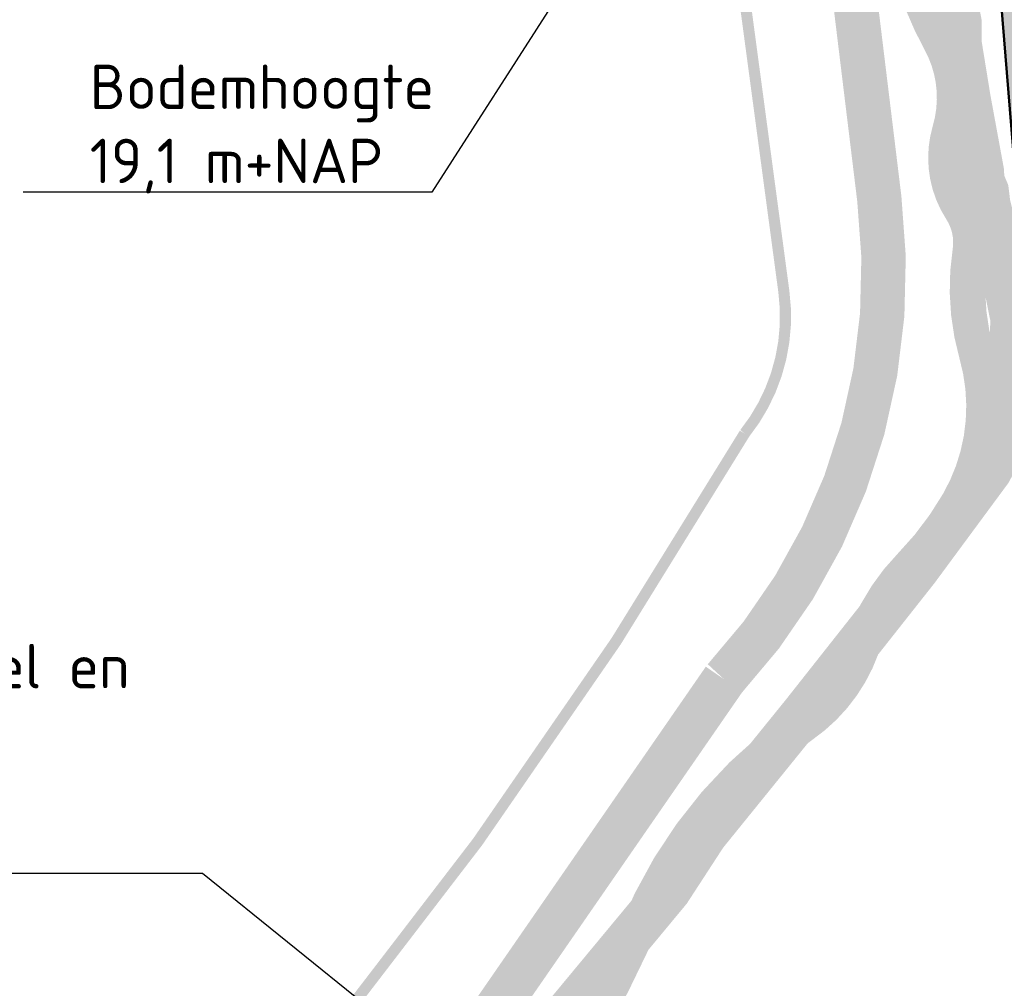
# Model space of a CAD drawing. Header units: metres. Extents: x -3 to 311477, y 0 to 754107.
# Tile 68 of 82: x 155580 to 155691, y 376842 to 376951. Entities that reach past the tile are written whole.
import ezdxf
from ezdxf import colors
from ezdxf.entities.mleader import LeaderData, LeaderLine
from ezdxf.math import Vec2, Vec3

# ---------------------------------------------------------------- set-up
doc = ezdxf.new("R2010")
doc.units = ezdxf.units.M
for name, pattern in [('ACAD_ISO05W100', [33, 24, -3, 0, -3, 0, -3]), ('CENTER', [2, 1.25, -0.25, 0.25, -0.25]), ('DASHED2', [0.375, 0.25, -0.125])]:
    doc.linetypes.add(name, pattern=pattern)
for name, color, linetype, lineweight, true_color in [('Meest waarschijnlijk tracé', 150, 'Continuous', 18, 0x007fff), ('V-WE-AM-AS_WATERGANG_SLOOT-G', 1, 'DASHED2', 18, 0xff0000), ('Wandelpad', 30, 'ACAD_ISO05W100', 13, 0xff7f00)]:
    doc.layers.add(name, color=color, linetype=linetype, lineweight=lineweight, true_color=true_color)
for name, color, linetype, true_color in [('N-KLEUR_talud', 7, 'Continuous', 0xa57500), ('Onderhoudspad hatch', 7, 'Continuous', 0x964b00), ('Z_ZZZ_WERKGRENS', 5, 'CENTER', 0x0000ff)]:
    doc.layers.add(name, color=color, linetype=linetype, true_color=true_color)
doc.layers.add('N-WE-GW-TALUD-GD', color=90, linetype='Continuous', lineweight=50)
doc.layers.add('X-XX-AL-TEKENBLAD_SCHAALBALK-S', color=7, linetype='Continuous', lineweight=25)
doc.styles.add('NLCS-ISO', font='NLCS-ISO.ttf')

msp = doc.modelspace()

# ---------------------------------------------------------------- hatches: boundary and pattern name
at = {"layer": 'N-KLEUR_talud'}
h = msp.add_hatch(color=256, dxfattribs=at)
h.dxf.hatch_style = 1
edge = h.paths.add_edge_path()
edge.add_line((155678.8771100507, 377006.8022137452), (155680.0307593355, 377006.9643198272))
edge.add_arc((155680.1699082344, 377005.9740483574), 0.9999999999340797, 14.194605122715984, 97.99859969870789, ccw=False)
edge.add_line((155681.1393766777, 377006.2192644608), (155690.554282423, 376956.8090728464))
edge.add_line((155690.554282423, 376956.8090728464), (155696.311350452, 376886.1581083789))
edge.add_arc((155742.159387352, 376889.89408381), 46.00000000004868, 184.6585141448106, 256.605943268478)
edge.add_line((155731.5036255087, 376845.1452878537), (155739.7710216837, 376843.1766224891))
edge.add_arc((155738.1494927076, 376836.3670231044), 6.999999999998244, -19.176685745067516, 76.60594326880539, ccw=False)
edge.add_line((155744.761063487, 376834.0676467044), (155696.642994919, 376695.7101267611))
edge.add_arc((155692.65442192, 376696.7931907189), 4.133006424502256, 313.34904811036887, 344.80812501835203, ccw=False)
edge.add_line((155695.4914874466, 376693.7877288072), (155661.9274777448, 376660.807904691))
edge.add_arc((155451.1918649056, 376878.1575387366), 302.738107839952, 302.42176025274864, 314.1148366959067, ccw=False)
edge.add_arc((155623.3907087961, 376606.4980496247), 18.90251191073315, 121.53574325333, 135.922123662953)
edge.add_line((155609.8112395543, 376619.6473070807), (155601.3636035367, 376611.6669546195))
edge.add_arc((155618.3262962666, 376596.7791274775), 22.5694559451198, 138.7272013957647, 161.9893209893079)
edge.add_arc((155413.485087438, 376661.9305525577), 192.383681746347, 312.7432122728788, 342.39936066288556, ccw=False)
edge.add_line((155544.0585369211, 376520.643414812), (155492.3294542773, 376467.9552593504))
edge.add_arc((155096.6999878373, 376880.1992206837), 571.3735716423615, 308.5135574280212, 313.8218373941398, ccw=False)
edge.add_arc((155373.5493513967, 376530.5538468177), 125.4005444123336, 273.6379186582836, 309.0163028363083, ccw=False)
edge.add_arc((155370.2357413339, 376605.9787292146), 200.8891375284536, 242.1821668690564, 273.21613018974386, ccw=False)
edge.add_arc((155268.2279784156, 376414.7349594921), 15.88666606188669, 58.67035883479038, 129.0237074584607)
edge.add_line((155258.2250678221, 376427.0770799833), (155199.0966051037, 376387.1480177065))
edge.add_arc((155242.6912690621, 376334.3626160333), 68.4601588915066, 129.5527846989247, 162.229872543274)
edge.add_line((155177.4974371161, 376355.2565776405), (155153.4365502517, 376273.8441122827))
edge.add_arc((154965.6864591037, 376329.997300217), 195.967541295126, 301.7526252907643, 343.34887825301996, ccw=False)
edge.add_line((155068.8149433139, 376163.3605906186), (155066.5597224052, 376159.446050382))
edge.add_line((155066.5597224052, 376159.446050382), (155069.2360377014, 376155.2214618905))
edge.add_line((155069.2360377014, 376155.2214618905), (155074.1061068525, 376155.0084399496))
edge.add_arc((154959.0471248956, 376336.6301090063), 214.9999999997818, 302.3546309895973, 342.2544231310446)
edge.add_line((155163.8172812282, 376271.1000924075), (155184.8118277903, 376336.7044795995))
edge.add_arc((155327.6747275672, 376290.9858633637), 150.0000000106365, 150.3212814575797, 162.2544231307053, ccw=False)
edge.add_arc((155219.0727921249, 376352.8778630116), 25.00000000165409, 123.6672926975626, 150.3212814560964, ccw=False)
edge.add_line((155205.2135567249, 376373.6846310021), (155267.6507643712, 376415.2735966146))
edge.add_arc((155268.4823184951, 376414.0251905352), 1.49999999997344, 64.08793020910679, 123.66729269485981, ccw=False)
edge.add_arc((155369.6457991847, 376622.2515101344), 229.9999999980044, 244.0879302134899, 270.6835686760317)
edge.add_arc((155370.6002184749, 376542.2572030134), 149.9999994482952, 270.6835686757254, 308.9849282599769)
edge.add_arc((155213.3212327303, 376736.5850726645), 400.0000000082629, 308.9849283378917, 314.1073559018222)
edge.add_line((155491.7232276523, 376449.3702937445), (155552.1620250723, 376507.9546111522))
edge.add_arc((155360.7606535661, 376705.4147716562), 275.0000000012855, 314.107355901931, 337.0479878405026)
edge.add_arc((155615.3706423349, 376597.5908243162), 1.500000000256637, 134.8590385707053, 157.0479878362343, ccw=False)
edge.add_line((155614.31259485, 376598.6540907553), (155623.1547284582, 376607.4528234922))
edge.add_arc((155624.2127759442, 376606.3895570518), 1.50000000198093, 123.5967084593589, 134.859038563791, ccw=False)
edge.add_arc((155429.7124659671, 376899.1725473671), 349.9999999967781, 303.596708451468, 314.2512896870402)
edge.add_line((155673.9447700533, 376648.4723646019), (155707.6496021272, 376681.3076370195))
edge.add_arc((155691.948954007, 376697.4240773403), 22.50000000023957, 314.2512896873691, 339.9411792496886)
edge.add_line((155713.084126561, 376689.7069223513), (155765.2685410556, 376832.6257320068))
edge.add_arc((155776.3527648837, 376828.5785129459), 11.80000000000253, 85.23463052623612, 159.9411792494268, ccw=False)
edge.add_line((155777.3330561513, 376840.3377233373), (155814.3700082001, 376837.2501860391))
edge.add_line((155814.3700082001, 376837.2501860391), (155815.1336763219, 376842.1915230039))
edge.add_line((155815.1336763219, 376842.1915230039), (155775.4716642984, 376857.3909752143))
edge.add_line((155775.4716642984, 376857.3909752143), (155737.0020738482, 376866.3478288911))
edge.add_arc((155742.1724118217, 376888.7591564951), 22.99999999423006, 181.3286841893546, 257.0090408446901, ccw=False)
edge.add_arc((154973.3791759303, 376870.927710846), 746.0000000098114, 1.328684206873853, 6.728910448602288)
edge.add_line((155714.2404691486, 376958.3379174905), (155707.0028552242, 377019.6816462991))
edge.add_arc((155682.1750638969, 377016.7523498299), 25.0000000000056, 6.728910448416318, 97.96179206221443)
edge.add_line((155678.7122462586, 377041.5113662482), (155674.0907466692, 377040.8649992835))
edge.add_line((155674.0907466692, 377040.8649992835), (155678.8771100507, 377006.8022137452))

# ---------------------------------------------------------------- linework, layer by layer
at = {"layer": 'Meest waarschijnlijk tracé', "linetype": 'Continuous', "const_width": 4}
msp.add_lwpolyline([(155681.2854662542, 376954.6516632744, 0.0472551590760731), (155684.0078915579, 376948.3740426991, -0.2002423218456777), (155685.1081369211, 376938.2616594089, 0.2188057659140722), (155686.3938781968, 376929.3909676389, -0.1838662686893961), (155687.4041034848, 376924.6765383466, 0.1080489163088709), (155688.1269919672, 376913.159282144, -0.2029322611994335), (155686.0665324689, 376896.4207617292, -0.06272271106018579), (155680.6762394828, 376889.3034594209, 0.1179399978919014), (155675.2004728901, 376880.1409863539, -0.1566251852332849), (155668.4853389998, 376871.3902491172), (155668.4853389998, 376871.3902491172, 0.1486472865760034), (155649.6675371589, 376847.5640201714, -0.09577721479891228), (155636.3330650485, 376827.8241487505, 0.2767262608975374)], format="xyb", dxfattribs=at)
at = {"layer": 'N-WE-GW-TALUD-GD'}
msp.add_lwpolyline([(155678.8771100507, 377006.8022137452), (155680.0307593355, 377006.9643198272, -0.382883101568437), (155681.1393766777, 377006.2192644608), (155690.554282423, 376956.8090728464), (155696.311350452, 376886.1581083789, 0.324666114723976), (155731.5036255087, 376845.1452878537), (155739.7710216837, 376843.1766224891, -0.4440926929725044), (155744.761063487, 376834.0676467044), (155696.642994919, 376695.7101267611, -0.138134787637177), (155695.4914874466, 376693.7877288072), (155661.9274777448, 376660.807904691, -0.05106498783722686), (155613.504120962, 376622.6089259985, 0.06285500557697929), (155609.8112395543, 376619.6473070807), (155601.3636035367, 376611.6669546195, 0.1018501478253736)], format="xyb", dxfattribs=at)
at = {"layer": 'Onderhoudspad hatch', "linetype": 'Continuous'}
msp.add_lwpolyline([(155560.18550144, 376606.6027374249, 5, 5, -0.1172187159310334), (155552.4491627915, 376616.736562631, 5, 5, -0.242636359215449), (155554.1000382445, 376640.8252206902, 5, 5, -0.2492986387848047), (155566.2668810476, 376648.3846343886, 5, 5, 0.3791211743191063), (155580.2362021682, 376662.5414471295, 5, 5, -0.2008535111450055), (155586.8125483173, 376676.1413943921, 5, 5, 0), (155603.2172352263, 376690.0243981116, 5, 5, 0.2404062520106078), (155621.9217610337, 376723.4115638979, 5, 5, 0), (155622.168603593, 376795.0379877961, 5, 5, -0.1647193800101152), (155633.2090179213, 376838.2478216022, 5, 5, 0), (155659.7027494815, 376876.5587900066, 5, 5, 0.2205347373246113), (155677.1754970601, 376930.586378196, 5, 5, 0), (155659.3570662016, 377076.7209299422, 5, 5, -0.05901695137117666), (155659.3227170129, 377086.7189294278, 5, 5, 0), (155662.4611030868, 377114.0177739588, 5, 5, 0.1265408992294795), (155661.8256627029, 377118.6173743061, 5, 5, 0.3081280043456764), (155655.7973498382, 377122.6012856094, 5, 5, -0.8755492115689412), (155653.1128762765, 377140.8152860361, 5, 5, 0.1801867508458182), (155661.540523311, 377147.0299043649, 5, 5, -0.03715252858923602)], format="xyseb", dxfattribs=at)
at = {"layer": 'V-WE-AM-AS_WATERGANG_SLOOT-G', "ltscale": 10, "flags": 128}
msp.add_lwpolyline([(154743.0530354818, 376012.6147069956, 5, 5, 0), (154749.9102942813, 376018.2354891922, 5, 5, 0), (154753.0832872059, 376020.3193215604, 5, 5, 0), (154759.24646927, 376025.1984664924, 5, 5, 0), (154768.2704331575, 376032.6492623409, 5, 5, 0), (154789.7172882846, 376049.5967562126, 5, 5, 0), (154811.3729473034, 376066.1936628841, 5, 5, 0), (154850.7581127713, 376097.6248340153, 5, 5, 0), (154861.0525484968, 376105.8148878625, 5, 5, 0), (154872.6697159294, 376114.7195444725, 5, 5, 0), (154882.0581641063, 376121.754864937, 5, 5, 0), (154887.9854070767, 376126.0961563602, 5, 5, 0), (154894.4857896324, 376130.7702601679, 5, 5, 0), (154902.7447811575, 376136.2324545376, 5, 5, 0), (154927.3533823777, 376151.2542786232, 5, 5, 0), (154967.0737726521, 376174.5859550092, 5, 5, 0), (154996.5824554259, 376191.6596644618, 5, 5, 0), (155027.0203571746, 376209.3809764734, 5, 5, 0), (155033.3553147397, 376213.2742536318, 5, 5, 0), (155045.1316634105, 376221.3633978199, 5, 5, 0), (155053.2826744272, 376227.9992820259, 5, 5, 0), (155062.0831362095, 376236.6967857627, 5, 5, 0), (155070.5917345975, 376246.5492094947, 5, 5, 0), (155078.5395604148, 376257.2704237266, 5, 5, 0), (155083.8268000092, 376266.0525686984, 5, 5, 0), (155088.1792308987, 376274.9358967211, 5, 5, 0), (155093.1721078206, 376288.0991154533, 5, 5, 0), (155099.2662501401, 376305.8602410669, 5, 5, 0), (155108.1766416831, 376332.8532215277, 5, 5, 0), (155117.6040959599, 376361.7389334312, 5, 5, 0), (155120.7563709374, 376370.9002956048, 5, 5, 0), (155125.4187380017, 376382.8096137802, 5, 5, 0), (155128.344941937, 376389.0914158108, 5, 5, 0), (155133.3036931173, 376398.8560627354, 5, 5, 0), (155134.6622627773, 376401.4674890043, 5, 5, 0), (155137.8039090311, 376406.4388283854, 5, 5, 0), (155143.9630422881, 376415.0013284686, 5, 5, 0), (155147.7189847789, 376419.9486831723, 5, 5, 0), (155156.243669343, 376428.8681329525, 5, 5, 0), (155163.7595016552, 376435.8450592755, 5, 5, 0), (155172.4268512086, 376441.6754845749, 5, 5, 0), (155182.2085305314, 376447.412913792, 5, 5, 0), (155184.5550168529, 376448.4990965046, 5, 5, 0), (155186.5831726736, 376450.1628180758, 5, 5, 0), (155201.8832104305, 376460.5544474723, 5, 5, 0), (155217.2118231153, 376469.8522458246, 5, 5, 0), (155228.9378762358, 376477.3527934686, 5, 5, 0), (155238.650716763, 376483.0677684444, 5, 5, 0), (155249.2624509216, 376489.1930329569, 5, 5, 0), (155257.21873489, 376492.1481328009, 5, 5, 0), (155261.3443973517, 376492.9730441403, 5, 5, 0), (155264.855003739, 376493.3411639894, 5, 5, 0), (155272.004765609, 376493.0352346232, 5, 5, 0), (155275.7496519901, 376492.3290820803, 5, 5, 0), (155283.1039423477, 376489.7867015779, 5, 5, 0), (155288.5480793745, 376487.1522744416, 5, 5, 0), (155302.1274793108, 376480.2852657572, 5, 5, 0), (155311.9411083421, 376475.8182292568, 5, 5, 0), (155318.8864563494, 376472.9157688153, 5, 5, 0), (155324.7333136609, 376470.9403499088, 5, 5, 0), (155338.6944558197, 376467.8029816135, 5, 5, 0), (155353.1027423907, 376465.9560172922, 5, 5, 0), (155366.975936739, 376465.1399470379, 5, 5, 0), (155377.8701732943, 376465.5971357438, 5, 5, 0), (155385.5118382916, 376466.961171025, 5, 5, 0), (155394.8265163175, 376469.3537458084, 5, 5, 0), (155405.3602485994, 376473.4815438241, 5, 5, 0), (155413.9651822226, 376478.4508493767, 5, 5, 0), (155417.7880704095, 376480.9026192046, 5, 5, 0), (155421.7432281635, 376483.9462924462, 5, 5, 0), (155427.4650063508, 376489.0602052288, 5, 5, 0), (155447.0593879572, 376507.3731124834, 5, 5, 0), (155461.2499999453, 376520.925416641, 5, 5, 0), (155487.7622167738, 376546.37263327, 5, 5, 0), (155504.6084339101, 376563.9106970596, 5, 5, 0), (155516.7276315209, 376577.2737333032, 5, 5, 0), (155520.4862671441, 376581.4172894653, 5, 5, 0), (155527.6546449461, 376590.2579936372, 5, 5, 0), (155530.5752127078, 376594.3572191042, 5, 5, 0), (155537.5335381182, 376606.8052835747, 5, 5, 0), (155548.323501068, 376627.9948620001, 5, 5, 0), (155550.9919916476, 376633.0600617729, 5, 5, 0), (155554.1660048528, 376638.9475935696, 5, 5, 0), (155559.3441839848, 376646.3997823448, 5, 5, 0), (155565.3907830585, 376653.0408243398, 5, 5, 0), (155568.8337900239, 376656.5126861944, 5, 5, 0), (155572.5411036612, 376659.9093076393, 5, 5, 0), (155583.8326591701, 376668.3349757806, 5, 5, 0), (155594.338678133, 376675.3466777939, 5, 5, 0), (155604.5176417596, 376684.2700957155, 5, 5, 0), (155612.1110288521, 376690.2261313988, 5, 5, 0), (155615.9040215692, 376694.1064047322, 5, 5, 0), (155618.1694199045, 376697.1178923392, 5, 5, 0), (155620.4636806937, 376701.0766532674, 5, 5, 0), (155622.7763614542, 376706.1714993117, 5, 5, 0), (155626.0759767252, 376716.9066926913, 5, 5, 0), (155626.7479352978, 376724.7097759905, 5, 5, 0), (155626.918746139, 376728.6122213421, 5, 5, 0), (155627.3279440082, 376763.4539228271, 5, 5, 0), (155628.6509551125, 376801.3610329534, 5, 5, 0), (155628.8730005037, 376811.613894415, 5, 5, 0), (155629.9620181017, 376818.1446919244, 5, 5, 0), (155632.8690915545, 376824.792175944, 5, 5, 0), (155634.2351809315, 376827.9211105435, 5, 5, 0), (155638.8642009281, 376835.1859390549, 5, 5, 0), (155653.4894453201, 376852.8104834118, 5, 5, 0), (155657.5745754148, 376859.0903231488, 5, 5, 0), (155668.6342317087, 376872.7415391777, 5, 5, 0), (155681.3824240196, 376888.8858642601, 5, 5, 0), (155689.5885728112, 376900.0028660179, 5, 5, 0), (155690.4822747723, 376901.6772069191, 5, 5, 0), (155690.8351684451, 376902.9608740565, 5, 5, 0), (155691.7706523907, 376909.4942338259, 5, 5, 0), (155692.1869272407, 376917.0510788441, 5, 5, 0), (155690.0835603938, 376927.4037289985, 5, 5, 0), (155689.4210591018, 376930.0523780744, 5, 5, 0), (155689.244396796, 376931.5091541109, 5, 5, 0), (155688.7732032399, 376932.6320076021, 5, 5, 0), (155688.6975366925, 376933.76181303, 5, 5, 0), (155687.2127096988, 376941.8389199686, 5, 5, 0), (155686.1672620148, 376948.2659746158, 5, 5, 0), (155686.2004285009, 376950.4295999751, 5, 5, 0), (155685.8933272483, 376952.0421002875, 5, 5, 0), (155685.4565148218, 376956.3375883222, 5, 5, 0), (155684.465115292, 376961.2539385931, 5, 5, 0), (155683.0455298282, 376972.7317818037, 5, 5, 0), (155681.5225154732, 376983.2587307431, 5, 5, 0), (155680.5298055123, 376988.2501042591, 5, 5, 0), (155677.6235109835, 377006.2826152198, 5, 5, 0), (155675.8036516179, 377019.3058582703, 5, 5, 0), (155675.5329865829, 377021.3538198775, 5, 5, 0), (155675.3549855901, 377023.496424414, 5, 5, 0), (155675.2802928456, 377025.6427423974, 5, 5, 0), (155675.3093467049, 377027.8251341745, 5, 5, 0), (155675.3584523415, 377028.4385238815, 5, 5, 0), (155675.3492464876, 377028.6938092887, 5, 5, 0), (155675.3102490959, 377028.9469378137, 5, 5, 0), (155675.2176539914, 377029.2828980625, 5, 5, 0), (155674.9042503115, 377030.1748931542, 5, 5, 0), (155670.5364999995, 377056.966, 0, 0, 0)], format="xyseb", dxfattribs=at)
at = {"layer": 'V-WE-AM-AS_WATERGANG_SLOOT-G', "ltscale": 10, "const_width": 1, "flags": 128}
msp.add_lwpolyline([(155690.415440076, 376904.661884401), (155693.6018192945, 376902.8017278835), (155695.772001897, 376900.7176636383), (155697.9766318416, 376898.6335993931), (155698.9583811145, 376895.4299965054), (155699.113394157, 376888.5749752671), (155698.7689207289, 376881.1343492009), (155700.8874323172, 376877.3279178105), (155704.3321666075, 376869.680607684), (155707.9491376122, 376867.09705697), (155715.1141849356, 376860.1903647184), (155720.953009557, 376853.0769884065), (155723.8638100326, 376851.4062922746), (155732.6306587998, 376847.9960053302), (155740.0196138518, 376846.4975459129), (155754.1392919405, 376844.0181976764), (155703.9015748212, 376770.9545229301), (155697.4771453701, 376761.619293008), (155674.8452410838, 376728.7048568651), (155668.0418908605, 376718.8356931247), (155661.3246589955, 376709.0354240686), (155647.9763136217, 376689.6243463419), (155607.5006857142, 376630.7882846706)], dxfattribs=at)
at = {"layer": 'Wandelpad', "ltscale": 0.4, "const_width": 2.5, "flags": 128}
msp.add_lwpolyline([(155665.9692532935, 377022.4923054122), (155677.1754970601, 376930.586378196, -0.2205347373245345), (155659.7027494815, 376876.5587900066), (155635.2887282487, 376840.7429150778, 0.1676911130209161), (155621.9726170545, 376799.3857324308), (155621.9217610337, 376723.4115638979, -0.2404062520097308), (155603.2172352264, 376690.0243981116), (155586.8125483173, 376676.1413943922, 0.200853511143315), (155580.2362021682, 376662.5414471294, -0.3791211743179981), (155566.2668810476, 376648.3846343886), (155556.6547068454, 376645.9564215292)], format="xyb", dxfattribs=at)
at = {"layer": 'Z_ZZZ_WERKGRENS', "ltscale": 5, "flags": 128}
msp.add_lwpolyline([(155729.6383478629, 377257.0019479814, 1.25, 1.25, 0), (155709.2021896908, 377226.0707219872, 1.25, 1.25, 0), (155699.2264668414, 377212.2490464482, 1.25, 1.25, -0.1966661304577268), (155672.5085035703, 377190.8340949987, 1.25, 1.25, 0.4885837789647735), (155667.8373059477, 377165.8204314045, 1.25, 1.25, -0.2363158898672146), (155664.8084110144, 377154.5830002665, 1.25, 1.25, 0.03715252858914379), (155659.8663441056, 377148.1240359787, 1.25, 1.25, -0.1801867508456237), (155652.5623833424, 377142.738033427, 1.25, 1.25, 0.8755492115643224), (155655.82498356, 377120.6014765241, 1.25, 1.25, -0.308128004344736), (155659.9751048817, 377117.858799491, 1.25, 1.25, -0.126540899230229), (155660.4741902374, 377114.2461975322, 1.25, 1.25, 0), (155657.3358041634, 377086.9473530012, 1.25, 1.25, 0.05901695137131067), (155657.3717697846, 377076.4788594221, 1.25, 1.25, 0), (155659.3605937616, 377058.9938943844, 1, 1, 0), (155650.5917940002, 377057.7618020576, 1, 1, 0), (155607.7492550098, 377085.9140660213, 1.25, 1.25, 0), (155528.1508667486, 377173.8943785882, 1.25, 1.25, 0), (155111.7257355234, 376855.8094585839, 1.25, 1.25, 0), (155174.089, 376771.469, 1.25, 1.25, 0), (155094.268, 376710.825, 1.25, 1.25, 0), (155035.2637409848, 376790.8664598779, 1.25, 1.25, 0), (155038.313923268, 376793.2074571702, 1.25, 1.25, 0), (155035.1395947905, 376797.3434211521, 1.25, 1.25, 0), (155002.1474964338, 376772.1084933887, 1.25, 1.25, 0), (155011.0325779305, 376761.5783070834, 1.25, 1.25, 0), (155026.7283063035, 376769.491264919, 1.25, 1.25, 0), (155026.7283063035, 376769.491264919, 1.25, 1.25, 0), (155026.7283063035, 376769.491264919, 1.25, 1.25, 0), (155026.7283063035, 376769.491264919, 1.25, 1.25, 0), (155026.7283063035, 376769.491264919, 1.25, 1.25, 0), (155090.3126986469, 376686.4977953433, 1.25, 1.25, 0), (155200.1597118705, 376770.1270934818, 1.25, 1.25, 0), (155140.8390510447, 376853.7563916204, 1.25, 1.25, 0), (155140.8390510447, 376853.7563916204, 1.25, 1.25, 0), (155140.8390510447, 376853.7563916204, 1.25, 1.25, 0), (155505.1782447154, 377121.5845045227, 1.25, 1.25, 0), (155505.1782447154, 377121.5845045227, 1.25, 1.25, 0), (155505.1782447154, 377121.5845045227, 1.25, 1.25, 0), (155528.3844476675, 377095.3353426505, 1.25, 1.25, 0), (155643.6623254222, 377004.2422681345, 1.25, 1.25, 0), (155659.06175745, 376975.1151919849, 1.25, 1.25, 0), (155666.4296656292, 376920.1779871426, 1.25, 1.25, -0.2044344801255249), (155662.0122810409, 376904.216322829, 1.25, 1.25, -0.03773865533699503), (155615.2464897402, 376836.4748407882, 1.25, 1.25, 0), (155614.9447411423, 376721.6587998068, 1.25, 1.25, -0.2603640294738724), (155604.6115831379, 376701.8311110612, 1.25, 1.25, 0), (155578.4443452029, 376684.6513904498, 1.25, 1.25, 0.1512597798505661), (155540.5690196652, 376644.4074430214, 1.25, 1.25, 0)], format="xyseb", dxfattribs=at)

# ---------------------------------------------------------------- leaders
at = {"layer": 'X-XX-AL-TEKENBLAD_SCHAALBALK-S'}
ml = msp.add_multileader_mtext('Standard', dxfattribs=at)
ml.set_content('Bodemhoogte\\P19,1 m+NAP', color=256, style='NLCS-ISO')
ml.set_leader_properties()
ml.build(insert=Vec2(0, 0))
ml.multileader.update_dxf_attribs({"text_left_attachment_type": 5, "text_right_attachment_type": 5, "dogleg_length": 0, "arrow_head_size": 5, "scale": 2})
ctx = ml.context
ctx.base_point, ctx.scale, ctx.char_height, ctx.arrow_head_size, ctx.landing_gap_size, ctx.plane_origin = Vec3(155588.3246447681, 376931.3819321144), 2, 5, 5, 1e-10, Vec3(155653.5490340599, 376987.1068242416)
ctx.left_attachment, ctx.right_attachment = 5, 5
notes = []
notes.append((ctx, [(1, (1, 1, 0), (155626.8246447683, 376931.3819321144), (-1, 0), 0, [(0, [(155675.1531896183, 377006.6735668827)], 0, [])])]))
ctx.mtext.insert, ctx.mtext.width, ctx.mtext.defined_height, ctx.mtext.flow_direction = Vec3(155588.3246447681, 376945.7152654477), 38.2148858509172, 7.016296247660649, 5
ml = msp.add_multileader_mtext('Standard', dxfattribs=at)
ml.set_content('\\pxa0.83333,sm1.15,ql;Slingering binnen huidige profiel en bodem verondiepen', color=256, style='NLCS-ISO')
ml.set_leader_properties()
ml.build(insert=Vec2(0, 0))
ml.multileader.update_dxf_attribs({"text_left_attachment_type": 5, "text_right_attachment_type": 5, "dogleg_length": 0, "arrow_head_size": 5, "scale": 2})
ctx = ml.context
ctx.base_point, ctx.scale, ctx.char_height, ctx.arrow_head_size, ctx.landing_gap_size, ctx.plane_origin = Vec3(155544.5202582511, 376854.7104956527), 2, 5, 5, 1e-10, Vec3(155630.1147454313, 376842.7738644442)
ctx.left_attachment, ctx.right_attachment, ctx.text_align_type = 5, 5, 2
notes.append((ctx, [(1, (1, 1, 0), (155601.0202582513, 376854.7104956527), (-1, 0), 0, [(0, [(155634.2351809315, 376827.9211105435)], 0, [])])]))
ctx.mtext.insert, ctx.mtext.width, ctx.mtext.defined_height, ctx.mtext.alignment, ctx.mtext.flow_direction = Vec3(155601.0202582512, 376880.543828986), 57.62375963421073, 31.13468541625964, 3, 5
ml = msp.add_multileader_mtext('Standard', dxfattribs=at)
ml.set_content('Aanbrengen duiker %%C500mm, b.o.b. 19,6 m+NAP, lengte 28,8m ', color=256, style='NLCS-ISO')
ml.set_leader_properties()
ml.build(insert=Vec2(0, 0))
ml.multileader.update_dxf_attribs({"text_left_attachment_type": 5, "text_right_attachment_type": 5, "dogleg_length": 0, "arrow_head_size": 5, "scale": 2})
ctx = ml.context
ctx.base_point, ctx.scale, ctx.char_height, ctx.arrow_head_size, ctx.landing_gap_size, ctx.plane_origin = Vec3(155647.2253301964, 376802.1475994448), 2, 5, 5, 1e-10, Vec3(155794.5735324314, 376821.6820124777)
ctx.left_attachment, ctx.right_attachment = 5, 5
notes.append((ctx, [(1, (1, 1, 0), (155710.2253301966, 376802.1475994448), (-1, 0), 0, [(0, [(155772.5809156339, 376847.5367852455)], 0, [])])]))
ctx.mtext.insert, ctx.mtext.width, ctx.mtext.defined_height, ctx.mtext.flow_direction = Vec3(155647.2253301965, 376825.3142661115), 63.8279507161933, 13.34310759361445, 5
ml = msp.add_multileader_mtext('Standard', dxfattribs=at)
ml.set_content('Bodemhoogte\\P19,6 m+NAP', color=256, style='NLCS-ISO')
ml.set_leader_properties()
ml.build(insert=Vec2(0, 0))
ml.multileader.update_dxf_attribs({"text_left_attachment_type": 5, "text_right_attachment_type": 5, "dogleg_length": 0, "arrow_head_size": 5, "scale": 2})
ctx = ml.context
ctx.base_point, ctx.scale, ctx.char_height, ctx.arrow_head_size, ctx.landing_gap_size, ctx.plane_origin = Vec3(155539.8809272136, 376827.4475587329), 2, 5, 5, 1e-10, Vec3(155607.0944231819, 376792.8023483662)
ctx.left_attachment, ctx.right_attachment = 5, 5
notes.append((ctx, [(1, (1, 1, 0), (155578.3809272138, 376827.4475587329), (-1, 0), 0, [(0, [(155628.6509551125, 376801.3610329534)], 0, [])])]))
ctx.mtext.insert, ctx.mtext.width, ctx.mtext.defined_height, ctx.mtext.flow_direction = Vec3(155539.8809272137, 376841.7808920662), 50.00000000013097, 14.83333333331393, 5
for ctx, leaders in notes:
    for number, flags, end, landing, length, lines in leaders:
        leader = LeaderData()
        leader.index, (leader.has_last_leader_line, leader.has_dogleg_vector, leader.attachment_direction) = number, flags
        leader.last_leader_point, leader.dogleg_vector, leader.dogleg_length = Vec3(end), Vec3(landing), length
        for number, points, colour, breaks in lines:
            line = LeaderLine()
            line.index, line.vertices, line.color, line.breaks = number, Vec3.list(points), colors.encode_raw_color(colour), breaks
            leader.lines.append(line)
        ctx.leaders.append(leader)

doc.saveas('drawing.dxf')
